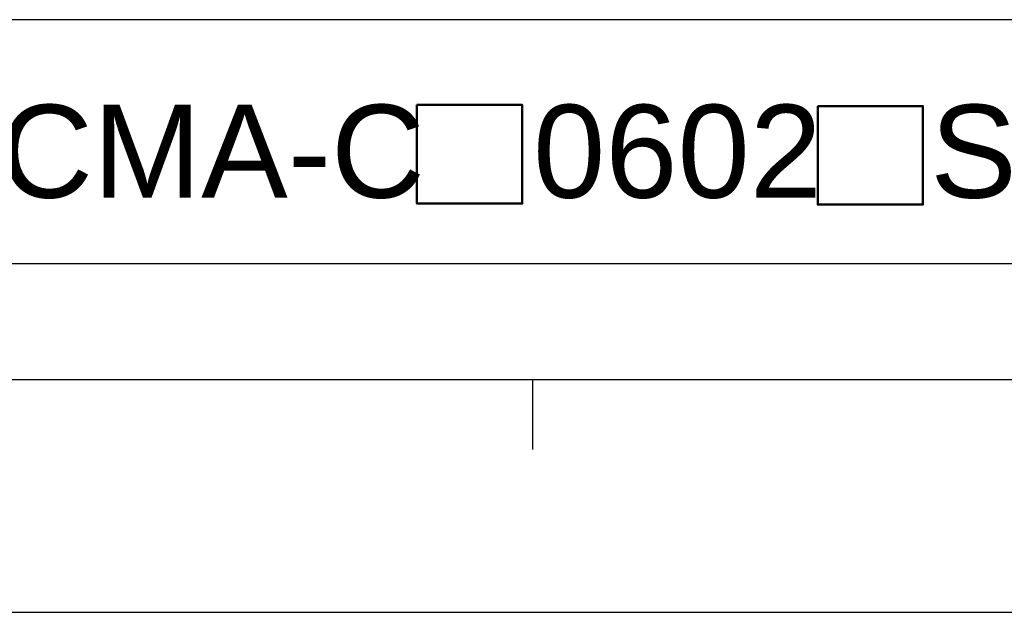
# Model space of a CAD drawing. Extents: x -74 to 556, y -100 to 345.
# Tile 9 of 19: x 358 to 422, y -100 to -62. Entities that reach past the tile are written whole.
import ezdxf

# ---------------------------------------------------------------- set-up
doc = ezdxf.new("R2010")
doc.units = 0
doc.header["$LTSCALE"] = 23.1
doc.header["$MEASUREMENT"] = 0
doc.layers.get('0').update_dxf_attribs({"linetype": 'CONTINUOUS'})
doc.layers.add('DIM', color=6, linetype='CONTINUOUS')
doc.layers.add('DRAWING FRAME', color=1, linetype='CONTINUOUS')
doc.styles.add('ARIAL', font='ARIAL.TTF')

msp = doc.modelspace()

# ---------------------------------------------------------------- linework, layer by layer
at = {"color": 6, "lineweight": 50}
for points in [[(383.956283, -67.587796), (390.751103, -67.587796), (390.751103, -73.952507), (383.956283, -73.952507)], [(409.818569, -67.659853), (416.613389, -67.659853), (416.613389, -74.024564), (409.818569, -74.024564)]]:
    msp.add_lwpolyline(points, close=True, dxfattribs=at)
at = {"layer": 'DRAWING FRAME', "color": 3}
for p, q in [((541.423283, -62.085526), (313.423283, -62.085526)), ((529.423283, -77.835526), (313.423283, -77.835526)), ((398.923283, -77.835526), (335.923283, -77.835526)), ((541.423283, -85.335526), (-58.576717, -85.335526)), ((391.423283, -85.335526), (391.423283, -89.835526))]:
    msp.add_line(p, q, dxfattribs=at)
at = {"layer": 'DRAWING FRAME', "color": 4}
msp.add_line((-73.576717, -100.335526), (556.423283, -100.335526), dxfattribs=at)

# ---------------------------------------------------------------- texts
at = {"layer": 'DIM', "style": 'ARIAL'}
msp.add_text('ECMA-C   0602   S', height=6, dxfattribs=at).set_placement((351.40806, -73.576816))

doc.saveas('drawing.dxf')
